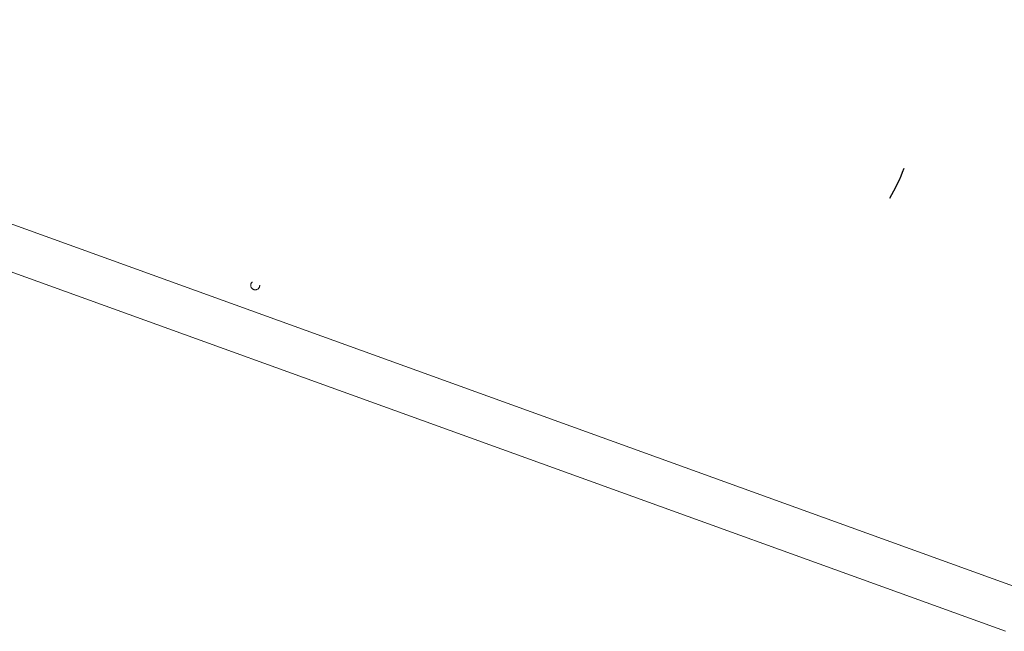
# Model space of a CAD drawing. Header units: metres. Extents: x 136266 to 136452, y 453403 to 453560.
# Tile 73 of 133: x 136419.82 to 136425.27, y 453452.67 to 453456.06. Entities that reach past the tile are written whole.
import ezdxf

# ---------------------------------------------------------------- set-up
doc = ezdxf.new("R2010")
doc.units = ezdxf.units.M
doc.linetypes.add('GS streep 0_75mm', pattern=[1.5000000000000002, 0.7500000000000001, -0.7500000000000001])
doc.layers.add('A-DETL-BEBOUWING', color=253, linetype='Continuous', lineweight=9)
doc.layers.add('P-SANR-FIXT-1', color=6, linetype='GS streep 0_75mm', lineweight=5)

# ---------------------------------------------------------------- blocks, each defined once
blk = doc.blocks.new('859-DO-0010 29-09-2022')
blk.add_arc((154364.5315561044, 57485.95666958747), 953.9999999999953, 354.3679950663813, 5.367995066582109)
at = {"layer": 'A-DETL-BEBOUWING'}
for p, q in [((156892.5732127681, 55744.32250112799), (147661.2158616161, 54876.90467165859)), ((147684.6039081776, 54628.00107731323), (156915.9612593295, 55495.41890678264))]:
    blk.add_line(p, q, dxfattribs=at)
at = {"layer": 'P-SANR-FIXT-1'}
blk.add_circle((152341.4447305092, 55457.29569050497), 25.00000000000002, dxfattribs=at)

msp = doc.modelspace()

# ---------------------------------------------------------------- block references
at = {"xscale": 0.001, "yscale": 0.001, "zscale": 0.001, "rotation": 334.7650131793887}
msp.add_blockref('859-DO-0010 29-09-2022', (136259.6791283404, 453469.3710543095), dxfattribs=at)

doc.saveas('drawing.dxf')
